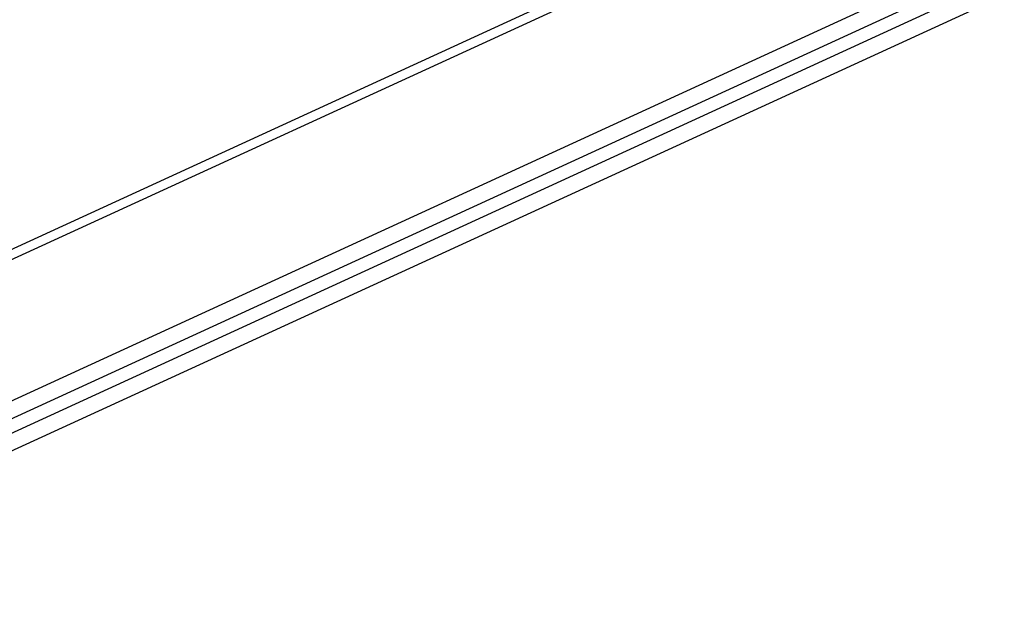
# Model space of a CAD drawing. Extents: x 0 to 594, y 0 to 420.
# Tile 71 of 110: x 534.62 to 540.39, y 112.2 to 115.68. Entities that reach past the tile are written whole.
import ezdxf

# ---------------------------------------------------------------- set-up
doc = ezdxf.new("R2010")
doc.units = 0
doc.header["$LTSCALE"] = 32.67
doc.layers.get('0').update_dxf_attribs({"linetype": 'CONTINUOUS'})
doc.layers.add('DATUM_AXIS', color=7, linetype='CONTINUOUS')

msp = doc.modelspace()

# ---------------------------------------------------------------- linework, layer by layer
at = {"color": 9, "linetype": 'CONTINUOUS'}
for p, q in [((531.4556, 112.9038), (554.7699, 123.6081)), ((554.1776, 123.2751), (532.4254, 113.288))]:
    msp.add_line(p, q, dxfattribs=at)
at = {"color": 7, "linetype": 'CONTINUOUS'}
msp.add_line((532.4451, 112.3667), (554.9583, 122.7031), dxfattribs=at)
at = {"layer": 'DATUM_AXIS', "color": 7, "linetype": 'CONTINUOUS'}
for p, q in [((554.9689, 122.8118), (532.4557, 112.4754)), ((555.0189, 122.6454), (532.5045, 112.3084)), ((555.0071, 122.5361), (532.492, 112.1988))]:
    msp.add_line(p, q, dxfattribs=at)

doc.saveas('drawing.dxf')
